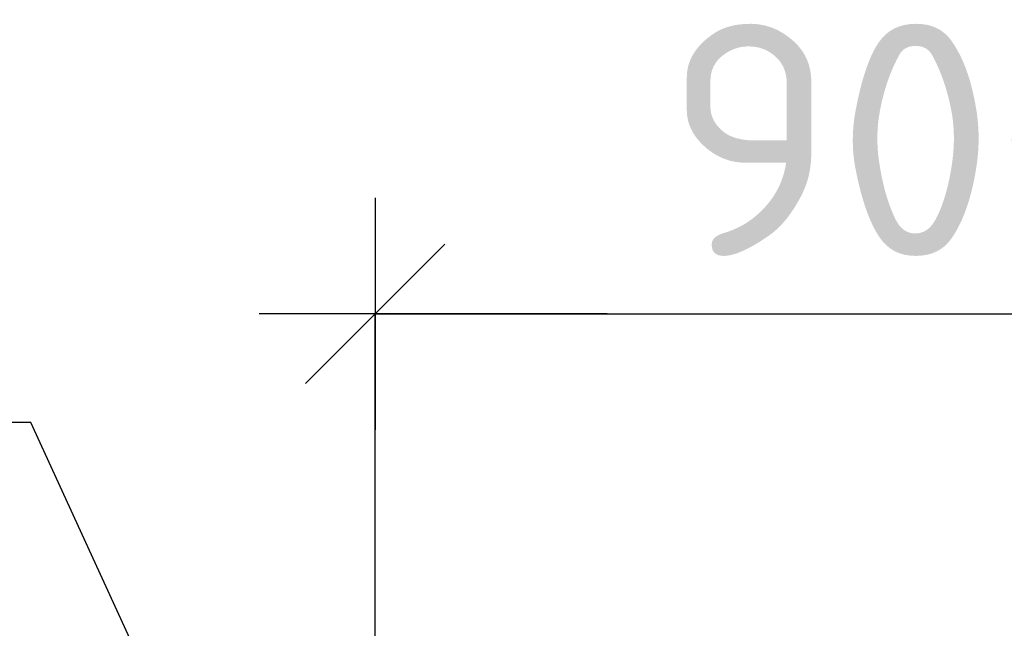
# Model space of a CAD drawing. Header units: millimetres. Extents: x 40580 to 559114, y -343730 to 81020.
# Tile 41 of 256: x 188494 to 189343, y -65740 to -65215. Entities that reach past the tile are written whole.
import ezdxf

# ---------------------------------------------------------------- set-up
doc = ezdxf.new("R2010")
doc.units = ezdxf.units.MM
doc.layers.add('_______________________1', color=7, linetype='Continuous')
doc.layers.add('_________________________0', color=7, linetype='Continuous')
doc.styles.add('ISOCPEUR', font='isocpeur.ttf')

# ---------------------------------------------------------------- blocks, each defined once
blk = doc.blocks.new('ALL_ML_STRICH')
at = {"color": 0, "linetype": 'ByBlock', "lineweight": -2}
for p, q in [((0, -0.5), (0, 0.5)), ((-0.3, -0.3), (0.3, 0.3)), ((-1, 0), (0.5, 0))]:
    blk.add_line(p, q, dxfattribs=at)

msp = doc.modelspace()

# ---------------------------------------------------------------- linework, layer by layer
at = {"layer": '_______________________1', "color": 253, "linetype": 'Continuous'}
msp.add_line((188800.51, -66044.09), (188800.51, -65468.72), dxfattribs=at)
at = {"layer": '_______________________1', "color": 7, "linetype": 'Continuous'}
msp.add_line((188800.51, -65468.72), (189700.51, -65468.72), dxfattribs=at)
at = {"layer": '_________________________0', "color": 7, "linetype": 'Continuous'}
for p, q in [((188503.72, -65562.2), (187943.72, -65562.2)), ((188734.41, -66064.09), (188503.72, -65562.2))]:
    msp.add_line(p, q, dxfattribs=at)

# ---------------------------------------------------------------- block references
at = {"layer": '_______________________1', "color": 7, "linetype": 'Continuous', "xscale": 200, "yscale": 200, "zscale": 200, "rotation": 180}
msp.add_blockref('ALL_ML_STRICH', (188800.51, -65468.72), dxfattribs=at)

# ---------------------------------------------------------------- texts
at = {"layer": '_______________________1', "color": 7, "style": 'ISOCPEUR'}
msp.add_text('900', height=200, dxfattribs=at).set_placement((189050.51, -65418.72))

doc.saveas('drawing.dxf')
